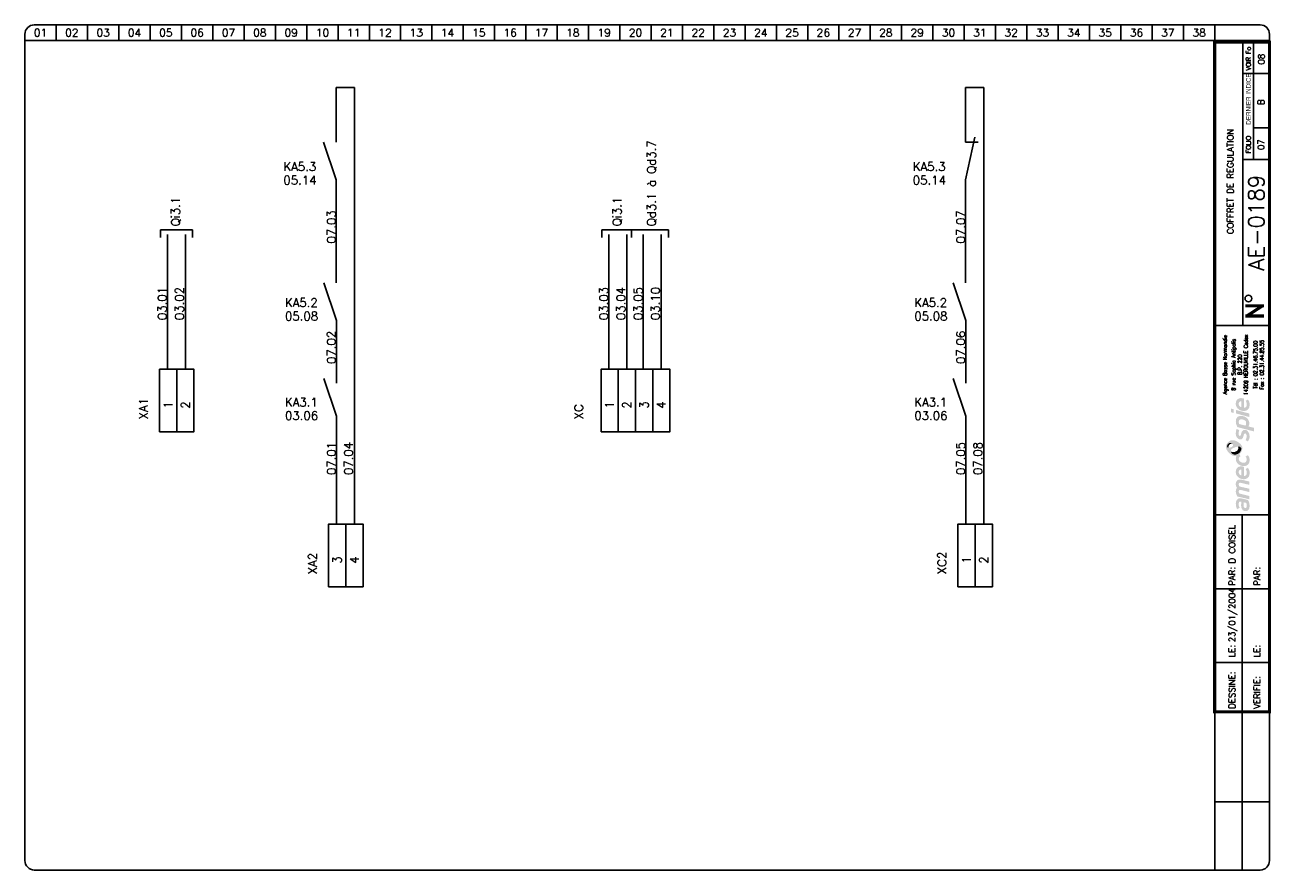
# Model space of a CAD drawing. Header units: millimetres. Extents: x 0 to 398, y 0 to 270.
import ezdxf
from ezdxf.enums import TextEntityAlignment as Align

# ---------------------------------------------------------------- set-up
doc = ezdxf.new("R2010")
doc.units = ezdxf.units.MM
doc.header["$LTSCALE"] = 20
doc.header["$MEASUREMENT"] = 0
for name, color, linetype in [('TEXTE', 3, 'Continuous'), ('TRAIFIN', 1, 'Continuous'), ('TRAIGROS', 2, 'Continuous'), ('TRAIMOY', 4, 'Continuous')]:
    doc.layers.add(name, color=color, linetype=linetype)
doc.styles.add('ROMANS8', font='ROMANS8.shx')
doc.styles.get("Standard").update_dxf_attribs({"font": 'simplex.shx'})
doc.styles.add('TXT', font='txt', dxfattribs={"width": 0.8})

# ---------------------------------------------------------------- blocks, each defined once
blk = doc.blocks.new('FDP-DIV-CHU')
at = {"layer": 'TEXTE', "color": 7, "const_width": 1}
for points in [[(392.75, 180.25), (386.75, 180.25)], [(387.25, 177), (392.25, 180.25)], [(392.75, 177), (386.75, 177)]]:
    blk.add_lwpolyline(points, dxfattribs=at)
at = {"layer": 'TEXTE', "color": 7}
blk.add_circle((387.76, 182.59), 1.08, dxfattribs=at)
at = {"layer": 'TRAIFIN', "color": 7}
for p, q in [((7, 270), (7, 265)), ((17, 270), (17, 265)), ((27, 270), (27, 265)), ((37, 270), (37, 265)), ((47, 270), (47, 265)), ((57, 270), (57, 265)), ((67, 270), (67, 265)), ((77, 270), (77, 265)), ((87, 270), (87, 265)), ((97, 270), (97, 265)), ((107, 270), (107, 265)), ((117, 270), (117, 265)), ((127, 270), (127, 265)), ((137, 270), (137, 265)), ((147, 270), (147, 265)), ((157, 270), (157, 265)), ((167, 270), (167, 265)), ((177, 270), (177, 265)), ((187, 270), (187, 265)), ((197, 270), (197, 265)), ((207, 270), (207, 265)), ((217, 270), (217, 265)), ((227, 270), (227, 265)), ((237, 270), (237, 265)), ((247, 270), (247, 265)), ((257, 270), (257, 265)), ((267, 270), (267, 265)), ((277, 270), (277, 265)), ((287, 270), (287, 265)), ((297, 270), (297, 265)), ((307, 270), (307, 265)), ((317, 270), (317, 265)), ((327, 270), (327, 265)), ((337, 270), (337, 265)), ((347, 270), (347, 265)), ((357, 270), (357, 265)), ((367, 270), (367, 265)), ((377, 270), (377, 265)), ((389.41, 227.04), (389.41, 264.5)), ((389.41, 237.09), (393.96, 237.09))]:
    blk.add_line(p, q, dxfattribs=at)
at = {"layer": 'TRAIGROS', "color": 7}
for p, q in [((-3, 267), (-3, 265)), ((0, 270), (391.5, 270)), ((394.5, 267), (394.5, 265)), ((394.5, 265), (-3, 265)), ((394.5, 265), (-3, 265)), ((-3, 265), (-3, 3)), ((386, 174), (386, 264.5)), ((394.5, 3), (394.5, 265)), ((386, 254.5), (394, 254.5)), ((386, 227.01), (394, 227.01)), ((377, 174), (394.5, 174)), ((377, 113.52), (394.51, 113.52)), ((377, -0.03), (377, 50.52)), ((0, 0), (391.5, 0))]:
    blk.add_line(p, q, dxfattribs=at)
at = {"layer": 'TRAIGROS', "color": 7, "const_width": 1}
blk.add_lwpolyline([(377, 264.5), (377, 50.52), (394.5, 50.52), (394.5, 264.5), (377, 264.5)], dxfattribs=at)
at = {"layer": 'TRAIGROS', "color": 7}
for centre, start, end in [((0, 267), 90, 180), ((391.5, 267), 0, 90), ((0, 3), 180, 270), ((391.5, 3), 270, 0)]:
    blk.add_arc(centre, 3, start, end, dxfattribs=at)
at = {"layer": 'TRAIMOY', "color": 7}
for p, q in [((385.75, -0.01), (385.75, 113.52)), ((377, 89.82), (394.51, 89.82)), ((377, 66.27), (394.51, 66.27)), ((377, 21.75), (394.51, 21.75))]:
    blk.add_line(p, q, dxfattribs=at)
at = {"layer": 'TEXTE', "color": 7}
for s, p in [('01', (2, 267.5)), ('02', (12, 267.5)), ('03', (22, 267.5)), ('04', (32, 267.5)), ('05', (42, 267.5)), ('06', (52, 267.5)), ('07', (62, 267.5)), ('08', (72, 267.5)), ('09', (82, 267.5)), ('10', (92, 267.5)), ('11', (102, 267.5)), ('12', (112, 267.5)), ('13', (122, 267.5)), ('14', (132, 267.5)), ('15', (142, 267.5)), ('16', (152, 267.5)), ('17', (162, 267.5)), ('18', (172, 267.5)), ('19', (182, 267.5)), ('20', (192, 267.5)), ('21', (202, 267.5)), ('22', (212, 267.5)), ('23', (222, 267.5)), ('24', (232, 267.5)), ('25', (242, 267.5)), ('26', (252, 267.5)), ('27', (262, 267.5)), ('28', (272, 267.5)), ('29', (282, 267.5)), ('30', (292, 267.5)), ('31', (302, 267.5)), ('32', (312, 267.5)), ('33', (322, 267.5)), ('34', (332, 267.5)), ('35', (342, 267.5)), ('36', (352, 267.5)), ('37', (362, 267.5)), ('38', (372, 267.5))]:
    blk.add_text(s, height=2.5, dxfattribs=at).set_placement(p, align=Align.MIDDLE)
at = {"layer": 'TEXTE', "color": 7, "width": 0.867769}
blk.add_text('VOIR Fo', height=1.5, rotation=90, dxfattribs=at).set_placement((388.5, 255.5), (388.5, 263), align=Align.FIT)
at = {"layer": 'TEXTE', "color": 7, "style": 'TXT', "width": 0.8}
blk.add_text('DERNIER INDICE', height=1.5, rotation=90, dxfattribs=at).set_placement((388.5, 238.12))
at = {"layer": 'TEXTE', "color": 7}
blk.add_text('FOLIO', height=1.5, rotation=90, dxfattribs=at).set_placement((388.5, 231.76), align=Align.CENTER)
for s, p in [('PAR:', (383.51, 90.82)), ('PAR:', (391.51, 90.82)), ('LE:', (383.51, 67.95)), ('LE:', (391.51, 67.95)), ('DESSINE:', (383.51, 51.52)), ('VERIFIE:', (391.51, 51.52))]:
    blk.add_text(s, height=2, rotation=90, dxfattribs=at).set_placement(p)
at = {"layer": 'TEXTE'}
for tag, p in [('FOLIO_SUIVANT', (392.9, 259.04)), ('INDICE', (392.79, 245.35)), ('FOLIO', (392.79, 231.76))]:
    blk.add_attdef(tag, text='', height=2, rotation=90, dxfattribs=at).set_placement(p, align=Align.CENTER)
blk.add_attdef('INTITULE_DU_PLAN', text='', height=2, rotation=90, dxfattribs=at).set_placement((382, 220), align=Align.MIDDLE)
at = {"layer": 'TEXTE', "color": 4}
blk.add_attdef('NUMERO', text='', height=5, rotation=90, dxfattribs=at).set_placement((392.79, 206.79), align=Align.CENTER)
at = {"layer": 'TEXTE'}
for tag, p in [('DESSINATEUR', (383.53, 97.95)), ('DATE', (383.51, 72.76))]:
    blk.add_attdef(tag, p, '', height=2, rotation=90, dxfattribs=at)
blk = doc.blocks.new('LOGO')
h = blk.add_hatch(color=187)
h.paths.add_polyline_path([(0.27, -25.15), (-0.26, -25.03), (-0.61, -25.01), (-0.96, -25.01), (-1.3, -25.15), (-1.56, -25.39), (-1.76, -25.66), (-1.92, -26.06), (-2.01, -26.61), (-2, -27.13), (-1.95, -27.54), (-1.82, -27.98), (-1.59, -28.49), (-0.78, -28.03), (-0.88, -27.84), (-0.99, -27.58), (-1.06, -27.27), (-1.09, -26.94), (-1.07, -26.65), (-1.03, -26.36), (-0.9, -26.15), (-0.74, -26.05), (-0.59, -26.04), (-0.23, -26.1), (-0.26, -26.47), (-0.29, -26.77), (-0.31, -27.1), (-0.31, -27.41), (-0.26, -27.77), (-0.19, -28.1), (-0.05, -28.44), (0.2, -28.78), (0.48, -28.98), (0.87, -29.11), (1.22, -29.1), (1.58, -29.04), (1.84, -28.87), (2.14, -28.53), (2.3, -28.16), (2.37, -27.71), (2.36, -27.1), (2.28, -26.51), (2.08, -25.89), (1.89, -25.54), (0.84, -25.3)])
h.paths.add_polyline_path([(0.54, -26.31), (1.32, -26.47), (1.41, -26.69), (1.48, -27.01), (1.49, -27.42), (1.48, -27.74), (1.4, -27.9), (1.29, -28.03), (1.14, -28.09), (0.96, -28.1), (0.81, -28.07), (0.69, -27.97), (0.6, -27.85), (0.54, -27.71), (0.5, -27.54), (0.49, -27.3), (0.49, -27.06), (0.5, -26.59)], flags=16)
h.paths.add_polyline_path([(-0.88, -23.47), (-0.97, -23.29), (-1.06, -23.08), (-1.08, -22.86), (-1.05, -22.63), (-0.97, -22.45), (-0.79, -22.36), (-0.5, -22.33), (2.29, -23.01), (2.29, -21.94), (-0.8, -21.24), (-0.96, -21.08), (-1.06, -20.77), (-1.1, -20.45), (-1, -20.2), (-0.87, -20.11), (-0.7, -20.03), (-0.48, -20.05), (2.29, -20.7), (2.29, -19.65), (-0.36, -19.01), (-0.65, -19), (-1.01, -19.01), (-1.3, -19.12), (-1.55, -19.28), (-1.77, -19.54), (-1.9, -19.8), (-1.98, -20), (-2.02, -20.38), (-2.01, -20.76), (-1.91, -21.13), (-1.79, -21.45), (-1.64, -21.71), (-1.75, -21.83), (-1.89, -22.08), (-1.98, -22.36), (-2.01, -22.66), (-2.01, -23), (-1.95, -23.36), (-1.85, -23.71), (-1.69, -24.08), (-1.5, -24.43), (2.29, -25.32), (2.29, -24.26)])
h.paths.add_polyline_path([(-0.19, -14.81), (-0.51, -14.81), (-0.91, -14.88), (-1.19, -15), (-1.42, -15.16), (-1.64, -15.38), (-1.83, -15.67), (-1.95, -15.97), (-2, -16.26), (-2.02, -16.52), (-2.01, -16.84), (-1.96, -17.15), (-1.84, -17.46), (-1.65, -17.81), (-1.41, -18.09), (-1.14, -18.33), (-0.89, -18.51), (-0.59, -18.68), (-0.17, -18.82), (0.24, -18.89), (0.59, -18.91), (0.98, -18.88), (1.37, -18.75), (1.77, -18.51), (2.17, -18.06), (2.33, -17.58), (2.38, -17.11), (2.38, -16.56), (2.33, -16.15), (2.2, -15.79), (2.03, -15.5), (1.82, -15.25), (1.14, -15.68), (1.3, -15.94), (1.42, -16.3), (1.49, -16.68), (1.49, -16.99), (1.43, -17.33), (1.23, -17.63), (0.99, -17.81), (0.79, -17.86), (0.6, -17.84), (0.6, -14.97), (0.23, -14.85)])
h.paths.add_polyline_path([(-0.26, -17.69), (-0.43, -17.64), (-0.58, -17.55), (-0.76, -17.39), (-0.9, -17.24), (-1.01, -17.02), (-1.06, -16.86), (-1.08, -16.63), (-1.06, -16.36), (-0.96, -16.16), (-0.83, -15.98), (-0.62, -15.87), (-0.44, -15.83), (-0.26, -15.83)], flags=16)
h.paths.add_polyline_path([(-0.09, -13.56), (-0.44, -13.4), (-0.74, -13.16), (-0.95, -12.9), (-1.04, -12.61), (-1.08, -12.36), (-1.02, -12.05), (-0.89, -11.83), (-0.73, -11.69), (-0.61, -11.61), (-0.5, -11.55), (-0.88, -10.89), (-1.08, -11.04), (-1.32, -11.18), (-1.51, -11.28), (-1.78, -11.38), (-1.87, -11.55), (-1.97, -11.89), (-2.01, -12.3), (-1.98, -12.76), (-1.82, -13.35), (-1.54, -13.76), (-1.25, -14.08), (-0.85, -14.34), (-0.48, -14.51), (-0.05, -14.65), (0.44, -14.71), (0.94, -14.69), (1.47, -14.5), (1.83, -14.25), (2.09, -13.94), (2.26, -13.6), (2.36, -13.21), (2.39, -12.82), (2.37, -12.43), (2.27, -11.98), (2.07, -11.58), (1.82, -11.23), (1.12, -11.67), (1.29, -11.95), (1.43, -12.27), (1.45, -12.61), (1.43, -12.96), (1.23, -13.36), (0.95, -13.57), (0.61, -13.63), (0.31, -13.63)])
h.paths.add_polyline_path([(1.25, -3.19), (0.94, -3.13), (0.59, -3.14), (0.32, -3.25), (0.1, -3.49), (-0.12, -3.81), (-0.25, -4.17), (-0.38, -4.62), (-0.46, -4.92), (-0.59, -5.03), (-0.74, -5.08), (-0.86, -5.03), (-0.96, -4.94), (-1.06, -4.74), (-1.12, -4.53), (-1.11, -4.23), (-1.07, -3.86), (-1.01, -3.51), (-0.93, -3.23), (-1.72, -2.85), (-1.84, -3.12), (-1.93, -3.4), (-1.97, -3.68), (-2, -3.98), (-2.02, -4.32), (-2, -4.65), (-1.94, -5.01), (-1.8, -5.31), (-1.64, -5.58), (-1.4, -5.84), (-1.11, -6.04), (-0.85, -6.17), (-0.56, -6.2), (-0.24, -6.15), (0.01, -5.99), (0.18, -5.81), (0.32, -5.51), (0.41, -5.18), (0.51, -4.86), (0.57, -4.63), (0.67, -4.45), (0.78, -4.33), (0.97, -4.29), (1.15, -4.35), (1.3, -4.55), (1.41, -4.85), (1.44, -5.24), (1.41, -5.62), (1.33, -5.91), (1.23, -6.15), (1.09, -6.39), (1.78, -6.81), (1.86, -6.74), (1.97, -6.61), (2.14, -6.32), (2.27, -6), (2.36, -5.62), (2.37, -5.24), (2.35, -4.86), (2.3, -4.52), (2.19, -4.21), (2.03, -3.92), (1.85, -3.65), (1.57, -3.35)])
h.paths.add_polyline_path([(1.14, 0.91), (0.82, 1.08), (0.5, 1.2), (0.1, 1.27), (-0.26, 1.3), (-0.73, 1.29), (-1.12, 1.19), (-1.38, 1.04), (-1.61, 0.8), (-1.77, 0.55), (-1.89, 0.33), (-1.98, 0.01), (-2.01, -0.32), (-1.99, -0.65), (-1.95, -1.02), (-1.88, -1.34), (-1.76, -1.63), (-1.63, -1.96), (-1.52, -2.24), (3.84, -3.66), (3.84, -2.51), (1.96, -2.01), (2.11, -1.85), (2.24, -1.56), (2.27, -1.32), (2.29, -1.04), (2.27, -0.75), (2.21, -0.44), (2.07, -0.1), (1.9, 0.2), (1.71, 0.44), (1.43, 0.71)])
h.paths.add_polyline_path([(0.98, -1.77), (-0.92, -1.28), (-0.98, -1.1), (-1.05, -0.84), (-1.07, -0.56), (-1.04, -0.29), (-0.94, -0.06), (-0.77, 0.11), (-0.53, 0.2), (-0.24, 0.22), (0.04, 0.2), (0.35, 0.13), (0.58, 0.05), (0.81, -0.07), (1.02, -0.24), (1.19, -0.46), (1.27, -0.68), (1.28, -0.93), (1.28, -1.16), (1.24, -1.43), (1.15, -1.61)], flags=16)
h.paths.add_polyline_path([(-1.97, 3.22), (-1.97, 2.11), (2.35, 0.95), (2.35, 2.06)])
h.paths.add_polyline_path([(-3.55, 3.65), (-3.55, 2.48), (-2.65, 2.25), (-2.65, 3.43)])
h.paths.add_polyline_path([(-0.19, 6.99), (-0.51, 6.99), (-0.91, 6.92), (-1.19, 6.81), (-1.42, 6.64), (-1.64, 6.43), (-1.83, 6.14), (-1.95, 5.83), (-2, 5.54), (-2.02, 5.28), (-2.01, 4.96), (-1.96, 4.66), (-1.84, 4.34), (-1.65, 4), (-1.41, 3.71), (-1.14, 3.48), (-0.89, 3.29), (-0.59, 3.12), (-0.17, 2.98), (0.24, 2.92), (0.59, 2.89), (0.98, 2.93), (1.37, 3.06), (1.77, 3.29), (2.17, 3.75), (2.33, 4.22), (2.38, 4.7), (2.38, 5.24), (2.33, 5.65), (2.2, 6.02), (2.03, 6.3), (1.82, 6.56), (1.14, 6.13), (1.3, 5.87), (1.42, 5.5), (1.49, 5.12), (1.49, 4.82), (1.43, 4.47), (1.23, 4.17), (0.99, 4), (0.79, 3.94), (0.6, 3.96), (0.6, 6.83), (0.23, 6.96)])
h.paths.add_polyline_path([(-0.26, 4.11), (-0.43, 4.16), (-0.58, 4.26), (-0.76, 4.42), (-0.9, 4.56), (-1.01, 4.78), (-1.06, 4.95), (-1.08, 5.17), (-1.06, 5.44), (-0.96, 5.64), (-0.83, 5.82), (-0.62, 5.93), (-0.44, 5.97), (-0.26, 5.97)], flags=16)
h = blk.add_hatch(color=135)
h.paths.add_polyline_path([(-2.62, -6.48), (-2.99, -6.44), (-3.33, -6.46), (-3.66, -6.54), (-3.9, -6.66), (-4.19, -6.88), (-4.48, -7.12), (-4.72, -7.4), (-4.9, -7.71), (-5.08, -8.08), (-5.15, -8.51), (-5.14, -8.84), (-5.03, -9.22), (-4.88, -9.56), (-4.68, -9.88), (-4.46, -10.22), (-4.19, -10.51), (-3.87, -10.81), (-3.57, -11.02), (-3.23, -11.21), (-2.91, -11.36), (-2.54, -11.44), (-2.16, -11.45), (-1.78, -11.38), (-1.51, -11.28), (-1.32, -11.18), (-1.08, -11.04), (-0.88, -10.89), (-0.73, -10.77), (-0.54, -10.54), (-0.29, -10.22), (-0.06, -9.77), (0.06, -9.2), (0.05, -8.64), (-0.11, -8.22), (-0.36, -7.85), (-0.69, -7.52), (-1.07, -7.21), (-1.43, -6.95), (-1.9, -6.73), (-2.27, -6.57)])
h.paths.add_polyline_path([(-2.94, -7.94), (-2.93, -8.06), (-2.93, -8.18), (-2.98, -8.34), (-3.08, -8.43), (-3.22, -8.54), (-3.43, -8.66), (-3.65, -8.75), (-3.89, -8.84), (-4.16, -8.87), (-4.34, -8.85), (-4.5, -8.82), (-4.67, -8.73), (-4.76, -8.58), (-4.8, -8.43), (-4.79, -8.24), (-4.75, -8.06), (-4.69, -7.92), (-4.59, -7.78), (-4.48, -7.64), (-4.34, -7.51), (-4.19, -7.41), (-4, -7.31), (-3.79, -7.28), (-3.58, -7.31), (-3.42, -7.38), (-3.25, -7.49), (-3.12, -7.62), (-3.02, -7.79)], flags=16)
h.paths.add_polyline_path([(-1.84, -8.57), (-1.32, -8.49), (-1.12, -8.49), (-0.87, -8.49), (-0.65, -8.57), (-0.45, -8.72), (-0.32, -8.9), (-0.26, -9.1), (-0.28, -9.35), (-0.35, -9.63), (-0.51, -9.97), (-0.73, -10.32), (-1.02, -10.58), (-1.39, -10.82), (-1.78, -10.98), (-2.23, -11.04), (-2.55, -11.01), (-2.82, -10.95), (-3.16, -10.77), (-3.4, -10.52), (-3.53, -10.28), (-3.6, -10.02), (-3.6, -9.73), (-3.5, -9.48), (-3.31, -9.23), (-3, -9.04), (-2.68, -8.88), (-2.26, -8.71)], flags=16)
h = blk.add_hatch(color=253)
h.paths.add_polyline_path([(-4, -7.31), (-4.19, -7.41), (-4.34, -7.51), (-4.48, -7.64), (-4.59, -7.78), (-4.69, -7.92), (-4.75, -8.06), (-4.79, -8.24), (-4.8, -8.43), (-4.76, -8.58), (-4.67, -8.73), (-4.5, -8.82), (-4.34, -8.85), (-4.36, -8.64), (-4.33, -8.43), (-4.27, -8.21), (-4.19, -8.05), (-4.09, -7.91), (-3.95, -7.79), (-3.82, -7.69), (-3.65, -7.62), (-3.47, -7.58), (-3.28, -7.58), (-3.12, -7.62), (-3.25, -7.49), (-3.42, -7.38), (-3.58, -7.31), (-3.79, -7.28)])
h.paths.add_polyline_path([(-0.87, -8.49), (-1.12, -8.49), (-1.32, -8.49), (-1.27, -8.65), (-1.22, -8.89), (-1.24, -9.17), (-1.31, -9.4), (-1.45, -9.63), (-1.67, -9.84), (-1.91, -10), (-2.2, -10.15), (-2.48, -10.22), (-2.71, -10.25), (-2.97, -10.24), (-3.22, -10.21), (-3.44, -10.12), (-3.6, -10.02), (-3.53, -10.28), (-3.4, -10.52), (-3.16, -10.77), (-2.82, -10.95), (-2.55, -11.01), (-2.23, -11.04), (-1.78, -10.98), (-1.39, -10.82), (-1.02, -10.58), (-0.73, -10.32), (-0.51, -9.97), (-0.35, -9.63), (-0.28, -9.35), (-0.26, -9.1), (-0.32, -8.9), (-0.45, -8.72), (-0.65, -8.57)])
at = {"color": 7, "style": 'ROMANS8', "width": 0.8}
for s, height, p in [('Agence Basse Normandie', 1.2384, (-4.85, 17.68)), ('8 rue Sophia Antipolis', 1.2384, (-2.12, 17.68)), ('14209 HEROUVILLE Cedex', 1.2384, (1.84, 17.68)), ('B.P. 220', 1.238, (-0.08, 17.68)), ('Tél : 02.31.46.75.00', 1.2384, (4.88, 17.68)), ('Fax : 02.31.44.85.55', 1.2384, (6.91, 17.68))]:
    blk.add_text(s, height=height, rotation=90, dxfattribs=at).set_placement(p, align=Align.CENTER)
blk = doc.blocks.new('R11')
at = {"layer": 'TRAIFIN'}
blk.add_line((0, 0), (0, 10), dxfattribs=at)
at = {"layer": 'TRAIGROS'}
blk.add_line((-2, 16), (0, 10), dxfattribs=at)

msp = doc.modelspace()

# ---------------------------------------------------------------- linework, layer by layer
for p, q in [((43.25, 202.04), (43.25, 204.58)), ((43.25, 204.58), (53.5, 204.58)), ((53.5, 204.58), (53.5, 202.04)), ((184.25, 204.58), (194.5, 204.58)), ((184.25, 202.04), (184.25, 204.58)), ((193.75, 202.04), (193.75, 204.58)), ((194.5, 204.58), (205.5, 204.58)), ((205.5, 204.58), (205.5, 202.04))]:
    msp.add_line(p, q)
at = {"layer": 'TRAIFIN'}
for p, q in [((99.41, 250), (105.25, 250)), ((99.41, 250), (99.41, 232.5)), ((105.25, 110.5), (105.25, 250)), ((300.41, 250), (300.41, 232.5)), ((300.41, 250), (306.25, 250)), ((306.25, 110.5), (306.25, 250)), ((300.41, 200.5), (300.41, 220.5)), ((45.5, 160), (45.5, 203)), ((51.25, 160), (51.25, 203)), ((186.5, 160), (186.5, 203)), ((192.25, 160), (192.25, 203)), ((197.5, 160), (197.5, 203)), ((203.25, 160), (203.25, 203)), ((99.41, 187.58), (99.41, 200.5)), ((300.41, 187.58), (300.41, 200.5)), ((99.5, 110.5), (99.5, 125)), ((300.5, 110.5), (300.5, 125))]:
    msp.add_line(p, q, dxfattribs=at)
at = {"layer": 'TRAIGROS'}
msp.add_line((303.35, 234.12), (300.41, 220.5), dxfattribs=at)
msp.add_lwpolyline([(300.41, 232.5), (304.5, 232.5)], dxfattribs=at)
at = {"layer": 'TRAIMOY'}
for points in [[(43, 140), (43, 160), (48.5, 160), (48.5, 140)], [(48.5, 140), (48.5, 160), (54, 160), (54, 140)], [(184, 140), (184, 160), (189.5, 160), (189.5, 140)], [(189.5, 140), (189.5, 160), (195, 160), (195, 140)], [(195, 140), (195, 160), (200.5, 160), (200.5, 140)], [(200.5, 140), (200.5, 160), (206, 160), (206, 140)], [(97, 90.5), (97, 110.5), (102.5, 110.5), (102.5, 90.5)], [(102.5, 90.5), (102.5, 110.5), (108, 110.5), (108, 90.5)], [(298, 90.5), (298, 110.5), (303.5, 110.5), (303.5, 90.5)], [(303.5, 90.5), (303.5, 110.5), (309, 110.5), (309, 90.5)]]:
    msp.add_lwpolyline(points, close=True, dxfattribs=at)

# ---------------------------------------------------------------- block references
msp.add_blockref('LOGO', (388.75, 143.76))
at = {"layer": 'TEXTE'}
msp.add_blockref('FDP-DIV-CHU', (3, 0), dxfattribs=at).add_auto_attribs({'DATE': '23/01/2004', 'DESSINATEUR': 'D COISEL', 'NUMERO': 'AE-0189', 'INTITULE_DU_PLAN': 'COFFRET DE REGULATION', 'FOLIO': '07', 'FOLIO_SUIVANT': '08', 'INDICE': 'B'})
at = {"layer": 'TRAIFIN', "xscale": 2, "yscale": 2, "zscale": 2}
for p in [(99.41, 200.5), (99.5, 155.58), (300.5, 155.58), (99.5, 125), (300.5, 125)]:
    msp.add_blockref('R11', p, dxfattribs=at)

# ---------------------------------------------------------------- texts
at = {"layer": 'TEXTE'}
for s, p in [('Qd3.1 à Qd3.7', (201.49, 205.67)), ('Qi3.1', (49.49, 205.67)), ('Qi3.1', (190.49, 205.67)), ('07.03', (99.24, 200.17)), ('07.07', (300.24, 200.17)), ('03.01', (45.24, 175.67)), ('03.02', (50.74, 175.67)), ('03.03', (186.24, 175.67)), ('03.04', (191.74, 175.67)), ('03.05', (197.24, 175.67)), ('03.10', (202.74, 175.67)), ('07.02', (99.24, 161.67)), ('07.06', (300.24, 161.67)), ('XA1', (39.25, 144)), ('1', (47.13, 147.38)), ('2', (52.63, 147.38)), ('XC', (178.25, 144)), ('1', (188.12, 147.38)), ('2', (193.62, 147.38)), ('3', (199.12, 147.38)), ('4', (204.62, 147.38)), ('07.04', (104.74, 126.17)), ('07.05', (300.24, 126.17)), ('07.08', (305.74, 126.17)), ('07.01', (99.24, 126.17)), ('XA2', (93.25, 94.5)), ('3', (101.12, 97.88)), ('4', (106.62, 97.88)), ('XC2', (294.25, 94.5)), ('1', (302.12, 97.88)), ('2', (307.62, 97.88))]:
    msp.add_text(s, height=2.75, rotation=90, dxfattribs=at).set_placement(p)
for s, p in [('KA5.3', (82.55, 223.35)), ('KA5.3', (283.55, 223.35)), ('05.14', (82.55, 219.02)), ('05.14', (283.55, 219.02)), ('KA5.2', (83.05, 179.9)), ('KA5.2', (284.05, 179.9)), ('05.08', (83.05, 175.58)), ('05.08', (284.05, 175.58)), ('KA3.1', (83.05, 148.11)), ('KA3.1', (284.05, 148.11)), ('03.06', (83.05, 143.79)), ('03.06', (284.05, 143.79))]:
    msp.add_text(s, height=2.75, dxfattribs=at).set_placement(p)

doc.saveas('drawing.dxf')
